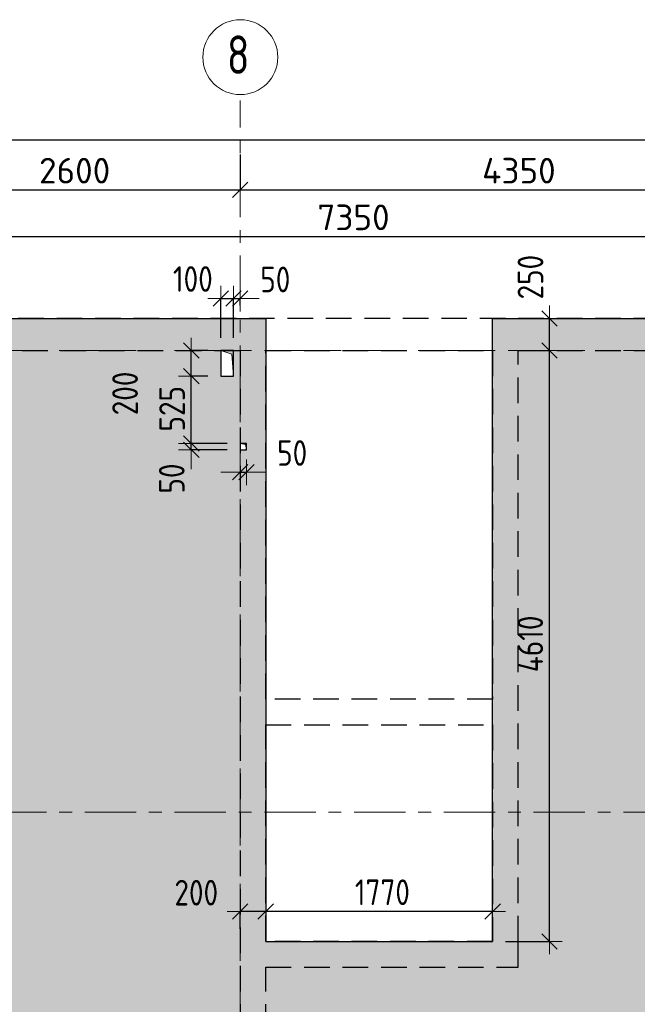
# Model space of a CAD drawing. Header units: metres. Extents: x -38 to 89, y -15 to 19.
# Tile 41 of 120: x 20 to 25, y 11 to 19. Entities that reach past the tile are written whole.
import ezdxf

# ---------------------------------------------------------------- set-up
doc = ezdxf.new("R2010")
doc.units = ezdxf.units.M
doc.header["$PDMODE"] = 65
for name, pattern in [('______11', [0.5, 0.4, -0.05, 0, -0.05]), ('______2', [0.27, 0.2, -0.07]), ('______5', [1.1, 0.8, -0.1, 0.1, -0.1])]:
    doc.linetypes.add(name, pattern=pattern)
for name, color, linetype, lineweight in [('XR$2$Осевая линия (1)', 7, '______5', 13), ('XR$2$Размерная линия (1)', 7, 'Continuous', 13), ('XR$3$Перекрытие (1)', 7, 'Continuous', 35), ('XR$4$Заливка', 7, 'Continuous', 13), ('XR$4$Перекрытие (1)', 7, 'Continuous', 35), ('XR$4$Размерная линия (1)', 7, 'Continuous', 13), ('XR$6$Стена (1)', 7, 'Continuous', 35)]:
    doc.layers.add(name, color=color, linetype=linetype, lineweight=lineweight)
doc.layers.add('XR$3$Макрос проема_ отверстия', color=7, linetype='Continuous', lineweight=13, true_color=0x2d2d2d)
doc.styles.add('ISOCPEUR', font='txt')
doc.dimstyles.new('DIMSTYLE_3', dxfattribs={"dimtxt": 0.2, "dimasz": 0.2, "dimexe": 0, "dimexo": 0, "dimgap": 0.1, "dimtad": 2, "dimdec": 0, "dimlfac": 1000, "dimrnd": 5, "dimzin": 12, "dimdsep": 46, "dimtxsty": 'ISOCPEUR', "dimblk1": 'ALL_ML_STRICH', "dimblk2": 'ALL_ML_STRICH', "dimsah": 1, "dimcen": 0, "dimclrd": 7, "dimclre": 256, "dimclrt": 7, "dimadec": 0, "dimazin": 0, "dimtfac": 1, "dimtdec": 0, "dimtix": 1, "dimtmove": 2, "dimatfit": 3, "dimfxl": 0, "dimtzin": 0, "dimlwd": 0, "dimlwe": -3, "dimarcsym": 0})
doc.dimstyles.new('DIMSTYLE_6', dxfattribs={"dimtxt": 0.2, "dimasz": 0.2, "dimexe": 0, "dimexo": 0, "dimgap": 0.1, "dimtad": 2, "dimdec": 0, "dimlfac": 1000, "dimrnd": 5, "dimzin": 12, "dimdsep": 46, "dimtxsty": 'ISOCPEUR', "dimblk1": 'ALL_ML_STRICH', "dimblk2": 'ALL_ML_STRICH', "dimsah": 1, "dimcen": 0, "dimclrd": 7, "dimclre": 256, "dimclrt": 7, "dimadec": 0, "dimazin": 0, "dimtfac": 1, "dimtdec": 0, "dimtix": 1, "dimtmove": 2, "dimatfit": 3, "dimfxl": 0, "dimtvp": 1.2, "dimtzin": 0, "dimlwd": 0, "dimlwe": -3, "dimarcsym": 0})

# ---------------------------------------------------------------- blocks, each defined once
blk = doc.blocks.new('ALL_ML_STRICH')
at = {"color": 0, "linetype": 'ByBlock', "lineweight": -2}
for p, q in [((0, -0.5), (0, 0.5)), ((-1, 0), (0.5, 0)), ((-0.3, -0.3), (0.3, 0.3))]:
    blk.add_line(p, q, dxfattribs=at)
blk = doc.blocks.new('*D19')
at = {"layer": 'DEFPOINTS', "color": 7, "linetype": 'Continuous', "lineweight": 13, "transparency": 33554687}
for p in [(0.5, 18.0429), (0.5, 17.9468), (61.6, 17.1197)]:
    blk.add_point(p, dxfattribs=at)
at = {"layer": 'XR$2$Размерная линия (1)', "color": 9, "linetype": 'Continuous', "lineweight": -2, "true_color": 0xc7c7c7, "transparency": 33554687}
for p, q in [((0.5, 17.9668), (0.5, 18.0429)), ((61.6, 17.1397), (61.6, 18.0429))]:
    blk.add_line(p, q, dxfattribs=at)
at = {"layer": 'XR$2$Размерная линия (1)', "color": 7, "linetype": 'Continuous', "lineweight": -2, "transparency": 33554687}
blk.add_line((0.5, 18.0429), (61.6, 18.0429), dxfattribs=at)
at = {"layer": 'XR$2$Размерная линия (1)', "color": 7, "linetype": 'Continuous', "lineweight": 13, "transparency": 33554687, "xscale": 0.2, "yscale": 0.2, "zscale": 0.2, "rotation": 180}
blk.add_blockref('ALL_ML_STRICH', (0.5, 18.0429), dxfattribs=at)
at = {"layer": 'XR$2$Размерная линия (1)', "color": 7, "linetype": 'Continuous', "lineweight": 13, "transparency": 33554687, "xscale": 0.2, "yscale": 0.2, "zscale": 0.2}
blk.add_blockref('ALL_ML_STRICH', (61.6, 18.0429), dxfattribs=at)
at = {"layer": 'XR$2$Размерная линия (1)', "color": 7, "linetype": 'Continuous', "lineweight": 13, "transparency": 33554687, "insert": (31.1, 18.1929), "char_height": 0.2, "width": 1, "attachment_point": 5, "style": 'ISOCPEUR'}
blk.add_mtext('\\A1;{61100}', dxfattribs=at)
blk = doc.blocks.new('*D24')
at = {"layer": 'DEFPOINTS', "color": 7, "linetype": 'Continuous', "lineweight": 13, "transparency": 33554687}
for p in [(19.08, 18.0574), (21.68, 17.949), (19.08, 17.6528)]:
    blk.add_point(p, dxfattribs=at)
at = {"layer": 'XR$2$Размерная линия (1)', "color": 9, "linetype": 'Continuous', "lineweight": -2, "true_color": 0xc7c7c7, "transparency": 33554687}
for p, q in [((19.08, 18.0374), (19.08, 17.6528)), ((21.68, 17.929), (21.68, 17.6528))]:
    blk.add_line(p, q, dxfattribs=at)
at = {"layer": 'XR$2$Размерная линия (1)', "color": 7, "linetype": 'Continuous', "lineweight": -2, "transparency": 33554687}
blk.add_line((19.08, 17.6528), (21.68, 17.6528), dxfattribs=at)
at = {"layer": 'XR$2$Размерная линия (1)', "color": 7, "linetype": 'Continuous', "lineweight": 13, "transparency": 33554687, "xscale": 0.2, "yscale": 0.2, "zscale": 0.2, "rotation": 180}
blk.add_blockref('ALL_ML_STRICH', (19.08, 17.6528), dxfattribs=at)
at = {"layer": 'XR$2$Размерная линия (1)', "color": 7, "linetype": 'Continuous', "lineweight": 13, "transparency": 33554687, "xscale": 0.2, "yscale": 0.2, "zscale": 0.2}
blk.add_blockref('ALL_ML_STRICH', (21.68, 17.6528), dxfattribs=at)
at = {"layer": 'XR$2$Размерная линия (1)', "color": 7, "linetype": 'Continuous', "lineweight": 13, "transparency": 33554687, "insert": (20.39, 17.8028), "char_height": 0.2, "width": 0.8, "attachment_point": 5, "style": 'ISOCPEUR'}
blk.add_mtext('\\A1;{2600}', dxfattribs=at)
blk = doc.blocks.new('*D25')
at = {"layer": 'DEFPOINTS', "color": 7, "linetype": 'Continuous', "lineweight": 13, "transparency": 33554687}
for p in [(21.68, 17.949), (26.03, 17.949), (21.68, 17.6528)]:
    blk.add_point(p, dxfattribs=at)
at = {"layer": 'XR$2$Размерная линия (1)', "color": 9, "linetype": 'Continuous', "lineweight": -2, "true_color": 0xc7c7c7, "transparency": 33554687}
for p, q in [((21.68, 17.929), (21.68, 17.6528)), ((26.03, 17.929), (26.03, 17.6528))]:
    blk.add_line(p, q, dxfattribs=at)
at = {"layer": 'XR$2$Размерная линия (1)', "color": 7, "linetype": 'Continuous', "lineweight": -2, "transparency": 33554687}
blk.add_line((21.68, 17.6528), (26.03, 17.6528), dxfattribs=at)
at = {"layer": 'XR$2$Размерная линия (1)', "color": 7, "linetype": 'Continuous', "lineweight": 13, "transparency": 33554687, "xscale": 0.2, "yscale": 0.2, "zscale": 0.2, "rotation": 180}
blk.add_blockref('ALL_ML_STRICH', (21.68, 17.6528), dxfattribs=at)
at = {"layer": 'XR$2$Размерная линия (1)', "color": 7, "linetype": 'Continuous', "lineweight": 13, "transparency": 33554687, "xscale": 0.2, "yscale": 0.2, "zscale": 0.2}
blk.add_blockref('ALL_ML_STRICH', (26.03, 17.6528), dxfattribs=at)
at = {"layer": 'XR$2$Размерная линия (1)', "color": 7, "linetype": 'Continuous', "lineweight": 13, "transparency": 33554687, "insert": (23.855, 17.8028), "char_height": 0.2, "width": 0.8, "attachment_point": 5, "style": 'ISOCPEUR'}
blk.add_mtext('\\A1;{4350}', dxfattribs=at)
blk = doc.blocks.new('Отображение проема', base_point=(-1.158, -49.309))
at = {"layer": 'XR$3$Макрос проема_ отверстия', "true_color": 0x000000, "transparency": 33554687}
blk.add_hatch(color=18, dxfattribs=at).paths.add_polyline_path([(-1.158, -50.109), (-1.045, -49.423), (-0.358, -49.309), (-1.158, -49.309)])
at = {"layer": 'XR$3$Макрос проема_ отверстия', "transparency": 33554687}
for p, q in [((-1.158, -50.109), (-1.158, -49.309)), ((-1.158, -49.309), (-0.358, -49.309)), ((-1.158, -50.109), (-1.045, -49.423)), ((-1.045, -49.423), (-0.358, -49.309))]:
    blk.add_line(p, q, dxfattribs=at)
blk = doc.blocks.new('*D501')
at = {"layer": 'DEFPOINTS', "color": 7, "linetype": 'Continuous', "lineweight": 13, "transparency": 33554687}
for p in [(18.88, 17.2887), (18.88, 16.65), (26.23, 16.65)]:
    blk.add_point(p, dxfattribs=at)
at = {"layer": 'XR$4$Размерная линия (1)', "color": 9, "linetype": 'Continuous', "lineweight": -2, "true_color": 0xc7c7c7, "transparency": 33554687}
for p, q in [((18.88, 16.75), (18.88, 17.2887)), ((26.23, 16.75), (26.23, 17.2887))]:
    blk.add_line(p, q, dxfattribs=at)
at = {"layer": 'XR$4$Размерная линия (1)', "color": 7, "linetype": 'Continuous', "lineweight": -2, "transparency": 33554687}
blk.add_line((18.88, 17.2887), (26.23, 17.2887), dxfattribs=at)
at = {"layer": 'XR$4$Размерная линия (1)', "color": 7, "linetype": 'Continuous', "lineweight": 13, "transparency": 33554687, "xscale": 0.2, "yscale": 0.2, "zscale": 0.2, "rotation": 180}
blk.add_blockref('ALL_ML_STRICH', (18.88, 17.2887), dxfattribs=at)
at = {"layer": 'XR$4$Размерная линия (1)', "color": 7, "linetype": 'Continuous', "lineweight": 13, "transparency": 33554687, "xscale": 0.2, "yscale": 0.2, "zscale": 0.2}
blk.add_blockref('ALL_ML_STRICH', (26.23, 17.2887), dxfattribs=at)
at = {"layer": 'XR$4$Размерная линия (1)', "color": 7, "linetype": 'Continuous', "lineweight": 13, "transparency": 33554687, "insert": (22.565, 17.4387), "char_height": 0.2, "width": 0.8, "attachment_point": 5, "style": 'ISOCPEUR'}
blk.add_mtext('\\A1;{7350}', dxfattribs=at)
blk = doc.blocks.new('*D569')
at = {"layer": 'DEFPOINTS', "color": 7, "linetype": 'Continuous', "lineweight": 13, "transparency": 33554687}
for p in [(23.8503, 16.4), (23.6503, 11.79), (24.0935, 11.79)]:
    blk.add_point(p, dxfattribs=at)
at = {"layer": 'XR$4$Размерная линия (1)', "color": 9, "linetype": 'Continuous', "lineweight": -2, "true_color": 0xc7c7c7, "transparency": 33554687}
for p, q in [((23.9503, 16.4), (24.0935, 16.4)), ((23.7503, 11.79), (24.0935, 11.79))]:
    blk.add_line(p, q, dxfattribs=at)
at = {"layer": 'XR$4$Размерная линия (1)', "color": 7, "linetype": 'Continuous', "lineweight": -2, "transparency": 33554687}
blk.add_line((24.0935, 11.79), (24.0935, 16.4), dxfattribs=at)
at = {"layer": 'XR$4$Размерная линия (1)', "color": 7, "linetype": 'Continuous', "lineweight": 13, "transparency": 33554687, "xscale": 0.2, "yscale": 0.2, "zscale": 0.2}
for p, rotation in [((24.0935, 16.4), 90), ((24.0935, 11.79), 270)]:
    blk.add_blockref('ALL_ML_STRICH', p, dxfattribs=dict(at, rotation=rotation))
at = {"layer": 'XR$4$Размерная линия (1)', "color": 7, "linetype": 'Continuous', "lineweight": 13, "transparency": 33554687, "insert": (23.9435, 14.1117), "char_height": 0.2, "width": 0.666667, "attachment_point": 5, "rotation": 90, "style": 'ISOCPEUR'}
blk.add_mtext('\\W0.83;\\A1;{4610}', dxfattribs=at)
blk = doc.blocks.new('*D570')
at = {"layer": 'DEFPOINTS', "color": 7, "linetype": 'Continuous', "lineweight": 13, "transparency": 33554687}
for p in [(23.8466, 16.65), (23.8503, 16.4), (24.0935, 16.4)]:
    blk.add_point(p, dxfattribs=at)
at = {"layer": 'XR$4$Размерная линия (1)', "color": 9, "linetype": 'Continuous', "lineweight": -2, "true_color": 0xc7c7c7, "transparency": 33554687}
for p, q in [((23.9466, 16.65), (24.0935, 16.65)), ((23.9503, 16.4), (24.0935, 16.4))]:
    blk.add_line(p, q, dxfattribs=at)
at = {"layer": 'XR$4$Размерная линия (1)', "color": 7, "linetype": 'Continuous', "lineweight": -2, "transparency": 33554687}
blk.add_line((24.0935, 16.4), (24.0935, 16.65), dxfattribs=at)
at = {"layer": 'XR$4$Размерная линия (1)', "color": 7, "linetype": 'Continuous', "lineweight": 13, "transparency": 33554687, "xscale": 0.2, "yscale": 0.2, "zscale": 0.2}
for p, rotation in [((24.0935, 16.65), 90), ((24.0935, 16.4), 270)]:
    blk.add_blockref('ALL_ML_STRICH', p, dxfattribs=dict(at, rotation=rotation))
at = {"layer": 'XR$4$Размерная линия (1)', "color": 7, "linetype": 'Continuous', "lineweight": 13, "transparency": 33554687, "insert": (23.9453, 16.9722), "char_height": 0.2, "width": 0.5, "attachment_point": 5, "rotation": 90, "style": 'ISOCPEUR'}
blk.add_mtext('\\W0.83;\\A1;{250}', dxfattribs=at)
blk = doc.blocks.new('*D571')
at = {"layer": 'DEFPOINTS', "color": 7, "linetype": 'Continuous', "lineweight": 13, "transparency": 33554687}
for p in [(21.88, 12.1688), (23.6503, 12.0242), (23.6503, 11.79)]:
    blk.add_point(p, dxfattribs=at)
at = {"layer": 'XR$4$Размерная линия (1)', "color": 9, "linetype": 'Continuous', "lineweight": -2, "true_color": 0xc7c7c7, "transparency": 33554687}
for p, q in [((21.88, 12.0688), (21.88, 12.0242)), ((23.6503, 11.89), (23.6503, 12.0242))]:
    blk.add_line(p, q, dxfattribs=at)
at = {"layer": 'XR$4$Размерная линия (1)', "color": 7, "linetype": 'Continuous', "lineweight": -2, "transparency": 33554687}
blk.add_line((23.6503, 12.0242), (21.88, 12.0242), dxfattribs=at)
at = {"layer": 'XR$4$Размерная линия (1)', "color": 7, "linetype": 'Continuous', "lineweight": 13, "transparency": 33554687, "xscale": 0.2, "yscale": 0.2, "zscale": 0.2}
for p, rotation in [((21.88, 12.0242), 180), ((23.6503, 12.0242), 360)]:
    blk.add_blockref('ALL_ML_STRICH', p, dxfattribs=dict(at, rotation=rotation))
at = {"layer": 'XR$4$Размерная линия (1)', "color": 7, "linetype": 'Continuous', "lineweight": 13, "transparency": 33554687, "insert": (22.7901, 12.1742), "char_height": 0.2, "width": 0.666667, "attachment_point": 5, "style": 'ISOCPEUR'}
blk.add_mtext('\\W0.83;\\A1;{1770}', dxfattribs=at)
blk = doc.blocks.new('*D572')
at = {"layer": 'DEFPOINTS', "color": 7, "linetype": 'Continuous', "lineweight": 13, "transparency": 33554687}
for p in [(21.88, 12.1688), (21.88, 12.0242), (21.68, 11.79)]:
    blk.add_point(p, dxfattribs=at)
at = {"layer": 'XR$4$Размерная линия (1)', "color": 9, "linetype": 'Continuous', "lineweight": -2, "true_color": 0xc7c7c7, "transparency": 33554687}
for p, q in [((21.88, 12.0688), (21.88, 12.0242)), ((21.68, 11.89), (21.68, 12.0242))]:
    blk.add_line(p, q, dxfattribs=at)
at = {"layer": 'XR$4$Размерная линия (1)', "color": 7, "linetype": 'Continuous', "lineweight": -2, "transparency": 33554687}
blk.add_line((21.88, 12.0242), (21.68, 12.0242), dxfattribs=at)
at = {"layer": 'XR$4$Размерная линия (1)', "color": 7, "linetype": 'Continuous', "lineweight": 13, "transparency": 33554687, "xscale": 0.2, "yscale": 0.2, "zscale": 0.2}
for p, rotation in [((21.68, 12.0242), 180), ((21.88, 12.0242), 360)]:
    blk.add_blockref('ALL_ML_STRICH', p, dxfattribs=dict(at, rotation=rotation))
at = {"layer": 'XR$4$Размерная линия (1)', "color": 7, "linetype": 'Continuous', "lineweight": 13, "transparency": 33554687, "insert": (21.3386, 12.1706), "char_height": 0.2, "width": 0.5, "attachment_point": 5, "style": 'ISOCPEUR'}
blk.add_mtext('\\W0.83;\\A1;{200}', dxfattribs=at)
blk = doc.blocks.new('*D577')
at = {"layer": 'DEFPOINTS', "color": 7, "linetype": 'Continuous', "lineweight": 13, "transparency": 33554687}
for p in [(21.68, 15.675), (21.3001, 15.625), (21.68, 15.625)]:
    blk.add_point(p, dxfattribs=at)
at = {"layer": 'XR$4$Размерная линия (1)', "color": 9, "linetype": 'Continuous', "lineweight": -2, "true_color": 0xc7c7c7, "transparency": 33554687}
for p, q in [((21.58, 15.675), (21.3001, 15.675)), ((21.58, 15.625), (21.3001, 15.625))]:
    blk.add_line(p, q, dxfattribs=at)
at = {"layer": 'XR$4$Размерная линия (1)', "color": 7, "linetype": 'Continuous', "lineweight": -2, "transparency": 33554687}
blk.add_line((21.3001, 15.625), (21.3001, 15.675), dxfattribs=at)
at = {"layer": 'XR$4$Размерная линия (1)', "color": 7, "linetype": 'Continuous', "lineweight": 13, "transparency": 33554687, "xscale": 0.2, "yscale": 0.2, "zscale": 0.2}
for p, rotation in [((21.3001, 15.625), 270), ((21.3001, 15.675), 90)]:
    blk.add_blockref('ALL_ML_STRICH', p, dxfattribs=dict(at, rotation=rotation))
at = {"layer": 'XR$4$Размерная линия (1)', "color": 7, "linetype": 'Continuous', "lineweight": 13, "transparency": 33554687, "insert": (21.1474, 15.4013), "char_height": 0.2, "width": 0.333333, "attachment_point": 5, "rotation": 90, "style": 'ISOCPEUR'}
blk.add_mtext('\\W0.83;\\A1;{50}', dxfattribs=at)
blk = doc.blocks.new('*D578')
at = {"layer": 'DEFPOINTS', "color": 7, "linetype": 'Continuous', "lineweight": 13, "transparency": 33554687}
for p in [(21.53, 16.2), (21.3001, 15.675), (21.68, 15.675)]:
    blk.add_point(p, dxfattribs=at)
at = {"layer": 'XR$4$Размерная линия (1)', "color": 9, "linetype": 'Continuous', "lineweight": -2, "true_color": 0xc7c7c7, "transparency": 33554687}
for p, q in [((21.43, 16.2), (21.3001, 16.2)), ((21.58, 15.675), (21.3001, 15.675))]:
    blk.add_line(p, q, dxfattribs=at)
at = {"layer": 'XR$4$Размерная линия (1)', "color": 7, "linetype": 'Continuous', "lineweight": -2, "transparency": 33554687}
blk.add_line((21.3001, 15.675), (21.3001, 16.2), dxfattribs=at)
at = {"layer": 'XR$4$Размерная линия (1)', "color": 7, "linetype": 'Continuous', "lineweight": 13, "transparency": 33554687, "xscale": 0.2, "yscale": 0.2, "zscale": 0.2}
for p, rotation in [((21.3001, 16.2), 90), ((21.3001, 15.675), 270)]:
    blk.add_blockref('ALL_ML_STRICH', p, dxfattribs=dict(at, rotation=rotation))
at = {"layer": 'XR$4$Размерная линия (1)', "color": 7, "linetype": 'Continuous', "lineweight": 13, "transparency": 33554687, "insert": (21.1501, 15.9459), "char_height": 0.2, "width": 0.5, "attachment_point": 5, "rotation": 90, "style": 'ISOCPEUR'}
blk.add_mtext('\\W0.83;\\A1;{525}', dxfattribs=at)
blk = doc.blocks.new('*D579')
at = {"layer": 'DEFPOINTS', "color": 7, "linetype": 'Continuous', "lineweight": 13, "transparency": 33554687}
for p in [(21.53, 16.4), (21.3001, 16.2), (21.53, 16.2)]:
    blk.add_point(p, dxfattribs=at)
at = {"layer": 'XR$4$Размерная линия (1)', "color": 9, "linetype": 'Continuous', "lineweight": -2, "true_color": 0xc7c7c7, "transparency": 33554687}
for p, q in [((21.43, 16.4), (21.3001, 16.4)), ((21.43, 16.2), (21.3001, 16.2))]:
    blk.add_line(p, q, dxfattribs=at)
at = {"layer": 'XR$4$Размерная линия (1)', "color": 7, "linetype": 'Continuous', "lineweight": -2, "transparency": 33554687}
blk.add_line((21.3001, 16.2), (21.3001, 16.4), dxfattribs=at)
at = {"layer": 'XR$4$Размерная линия (1)', "color": 7, "linetype": 'Continuous', "lineweight": 13, "transparency": 33554687, "xscale": 0.2, "yscale": 0.2, "zscale": 0.2}
for p, rotation in [((21.3001, 16.4), 90), ((21.3001, 16.2), 270)]:
    blk.add_blockref('ALL_ML_STRICH', p, dxfattribs=dict(at, rotation=rotation))
at = {"layer": 'XR$4$Размерная линия (1)', "color": 7, "linetype": 'Continuous', "lineweight": 13, "transparency": 33554687, "insert": (20.7835, 16.065), "char_height": 0.2, "width": 0.5, "attachment_point": 5, "rotation": 90, "style": 'ISOCPEUR'}
blk.add_mtext('\\W0.83;\\A1;{200}', dxfattribs=at)
blk = doc.blocks.new('*D580')
at = {"layer": 'DEFPOINTS', "color": 7, "linetype": 'Continuous', "lineweight": 13, "transparency": 33554687}
for p in [(21.53, 16.8051), (21.53, 16.4), (21.63, 16.4)]:
    blk.add_point(p, dxfattribs=at)
at = {"layer": 'XR$4$Размерная линия (1)', "color": 9, "linetype": 'Continuous', "lineweight": -2, "true_color": 0xc7c7c7, "transparency": 33554687}
for p, q in [((21.53, 16.5), (21.53, 16.8051)), ((21.63, 16.5), (21.63, 16.8051))]:
    blk.add_line(p, q, dxfattribs=at)
at = {"layer": 'XR$4$Размерная линия (1)', "color": 7, "linetype": 'Continuous', "lineweight": -2, "transparency": 33554687}
blk.add_line((21.53, 16.8051), (21.63, 16.8051), dxfattribs=at)
at = {"layer": 'XR$4$Размерная линия (1)', "color": 7, "linetype": 'Continuous', "lineweight": 13, "transparency": 33554687, "xscale": 0.2, "yscale": 0.2, "zscale": 0.2, "rotation": 180}
blk.add_blockref('ALL_ML_STRICH', (21.53, 16.8051), dxfattribs=at)
at = {"layer": 'XR$4$Размерная линия (1)', "color": 7, "linetype": 'Continuous', "lineweight": 13, "transparency": 33554687, "xscale": 0.2, "yscale": 0.2, "zscale": 0.2}
blk.add_blockref('ALL_ML_STRICH', (21.63, 16.8051), dxfattribs=at)
at = {"layer": 'XR$4$Размерная линия (1)', "color": 7, "linetype": 'Continuous', "lineweight": 13, "transparency": 33554687, "insert": (21.3121, 16.9578), "char_height": 0.2, "width": 0.5, "attachment_point": 5, "style": 'ISOCPEUR'}
blk.add_mtext('\\W0.83;\\A1;{100}', dxfattribs=at)
blk = doc.blocks.new('*D581')
at = {"layer": 'DEFPOINTS', "color": 7, "linetype": 'Continuous', "lineweight": 13, "transparency": 33554687}
for p in [(21.63, 16.8051), (21.68, 16.65), (21.63, 16.4)]:
    blk.add_point(p, dxfattribs=at)
at = {"layer": 'XR$4$Размерная линия (1)', "color": 9, "linetype": 'Continuous', "lineweight": -2, "true_color": 0xc7c7c7, "transparency": 33554687}
for p, q in [((21.63, 16.5), (21.63, 16.8051)), ((21.68, 16.75), (21.68, 16.8051))]:
    blk.add_line(p, q, dxfattribs=at)
at = {"layer": 'XR$4$Размерная линия (1)', "color": 7, "linetype": 'Continuous', "lineweight": -2, "transparency": 33554687}
blk.add_line((21.63, 16.8051), (21.68, 16.8051), dxfattribs=at)
at = {"layer": 'XR$4$Размерная линия (1)', "color": 7, "linetype": 'Continuous', "lineweight": 13, "transparency": 33554687, "xscale": 0.2, "yscale": 0.2, "zscale": 0.2}
blk.add_blockref('ALL_ML_STRICH', (21.68, 16.8051), dxfattribs=at)
at = {"layer": 'XR$4$Размерная линия (1)', "color": 7, "linetype": 'Continuous', "lineweight": 13, "transparency": 33554687, "xscale": 0.2, "yscale": 0.2, "zscale": 0.2, "rotation": 180}
blk.add_blockref('ALL_ML_STRICH', (21.63, 16.8051), dxfattribs=at)
at = {"layer": 'XR$4$Размерная линия (1)', "color": 7, "linetype": 'Continuous', "lineweight": 13, "transparency": 33554687, "insert": (21.955, 16.954), "char_height": 0.2, "width": 0.333333, "attachment_point": 5, "style": 'ISOCPEUR'}
blk.add_mtext('\\W0.83;\\A1;{50}', dxfattribs=at)
blk = doc.blocks.new('*D582')
at = {"layer": 'DEFPOINTS', "color": 7, "linetype": 'Continuous', "lineweight": 13, "transparency": 33554687}
for p in [(21.68, 15.625), (21.73, 15.625), (21.68, 15.4503)]:
    blk.add_point(p, dxfattribs=at)
at = {"layer": 'XR$4$Размерная линия (1)', "color": 9, "linetype": 'Continuous', "lineweight": -2, "true_color": 0xc7c7c7, "transparency": 33554687}
for p, q in [((21.68, 15.4503), (21.68, 15.4503)), ((21.73, 15.4503), (21.73, 15.4503))]:
    blk.add_line(p, q, dxfattribs=at)
at = {"layer": 'XR$4$Размерная линия (1)', "color": 7, "linetype": 'Continuous', "lineweight": -2, "transparency": 33554687}
blk.add_line((21.68, 15.4503), (21.73, 15.4503), dxfattribs=at)
at = {"layer": 'XR$4$Размерная линия (1)', "color": 7, "linetype": 'Continuous', "lineweight": 13, "transparency": 33554687, "xscale": 0.2, "yscale": 0.2, "zscale": 0.2}
blk.add_blockref('ALL_ML_STRICH', (21.73, 15.4503), dxfattribs=at)
at = {"layer": 'XR$4$Размерная линия (1)', "color": 7, "linetype": 'Continuous', "lineweight": 13, "transparency": 33554687, "xscale": 0.2, "yscale": 0.2, "zscale": 0.2, "rotation": 180}
blk.add_blockref('ALL_ML_STRICH', (21.68, 15.4503), dxfattribs=at)
at = {"layer": 'XR$4$Размерная линия (1)', "color": 7, "linetype": 'Continuous', "lineweight": 13, "transparency": 33554687, "insert": (22.0866, 15.6005), "char_height": 0.2, "width": 0.333333, "attachment_point": 5, "style": 'ISOCPEUR'}
blk.add_mtext('\\W0.83;\\A1;{50}', dxfattribs=at)

msp = doc.modelspace()

# ---------------------------------------------------------------- hatches: boundary and pattern name
at = {"layer": 'XR$4$Заливка', "linetype": 'Continuous', "lineweight": 13, "true_color": 0xf1f1f1, "transparency": 33554687}
h = msp.add_hatch(color=7, dxfattribs=at)
h.paths.add_polyline_path([(16.1, 14.59), (16.1, 16.65), (7.2, 16.65), (7.2, 15.4), (1.8, 15.4), (1.8, 16.65), (0.25, 16.65), (0.25, 14.05), (0.175, 14.05), (0.175, -0.25), (6.45, -0.25), (6.45, 0.95), (11.85, 0.95), (11.85, -0.25), (16.75, -0.25), (16.75, 0.95), (22.15, 0.95), (22.15, -0.25), (28.375, -0.25), (28.375, 1.2), (32.625, 1.2), (32.625, -0.25), (32.675, -0.25), (32.675, 16.65), (32.625, 16.65), (32.625, 15.4), (26.03, 15.4), (26.03, 16.65), (23.6503, 16.65), (23.6503, 11.79), (21.88, 11.79), (21.88, 16.65), (19.08, 16.65), (19.08, 14.59)])
h.paths.add_polyline_path([(27.93, 14.15), (28.13, 14.15), (28.13, 13.75), (27.93, 13.75)], flags=16)
h.paths.add_polyline_path([(28.33, 10), (28.33, 10.4), (28.53, 10.4), (28.53, 10)], flags=16)
h.paths.add_polyline_path([(28.33, 11.6), (28.53, 11.6), (28.53, 11.2), (28.33, 11.2)], flags=16)
h.paths.add_polyline_path([(28.33, 12.8), (28.53, 12.8), (28.53, 12.4), (28.33, 12.4)], flags=16)
h.paths.add_polyline_path([(21.68, 15.675), (21.73, 15.675), (21.73, 15.625), (21.68, 15.625)], flags=16)
h.paths.add_polyline_path([(21.63, 16.2), (21.53, 16.2), (21.53, 16.4), (21.63, 16.4)], flags=16)
h.paths.add_polyline_path([(1.3, 7.2), (1.3, 7.15), (1.25, 7.15), (1.25, 7.2)], flags=16)
h.paths.add_polyline_path([(30.3763, 5.6203), (30.3523, 5.6281), (30.3319, 5.643), (30.3171, 5.6634), (30.3093, 5.6874), (30.3093, 5.7126), (30.3171, 5.7366), (30.3319, 5.757), (30.3523, 5.7719), (30.3763, 5.7797), (30.4016, 5.7797), (30.4256, 5.7719), (30.446, 5.757), (30.4608, 5.7366), (30.4686, 5.7126), (30.4686, 5.6874), (30.4608, 5.6634), (30.446, 5.643), (30.4256, 5.6281), (30.4016, 5.6203)], flags=16)
h.paths.add_polyline_path([(1.3, 7.45), (1.3, 7.4), (1.25, 7.4), (1.25, 7.45)], flags=16)
h.paths.add_polyline_path([(12.75, 10.1), (12.7, 10.1), (12.7, 10.15), (12.75, 10.15)], flags=16)
h.paths.add_polyline_path([(12.75, 10.65), (12.7, 10.65), (12.7, 10.7), (12.75, 10.7)], flags=16)
h.paths.add_polyline_path([(29.87, 9.6), (29.87, 9.2), (29.67, 9.2), (29.67, 9.6)], flags=16)
h.paths.add_polyline_path([(32.05, 8.93), (32.45, 8.93), (32.45, 8.53), (32.05, 8.53)], flags=16)
h.paths.add_polyline_path([(32.25, 5.54), (32.45, 5.54), (32.45, 5.14), (32.25, 5.14)], flags=16)
h.paths.add_polyline_path([(32.25, 5.82), (32.45, 5.82), (32.45, 5.62), (32.25, 5.62)], flags=16)
h.paths.add_polyline_path([(4.4, 14.95), (4.2, 14.95), (4.2, 15.35), (4.4, 15.35)], flags=16)
h.paths.add_polyline_path([(4.8, 15.35), (4.8, 14.95), (4.6, 14.95), (4.6, 15.35)], flags=16)
h.paths.add_polyline_path([(12.475, 9.2), (12.125, 9.2), (12.125, 9.4), (12.475, 9.4)], flags=16)
h.paths.add_polyline_path([(4.94, 7.2), (4.94, 6.8), (4.54, 6.8), (4.54, 7.2)], flags=16)
h.paths.add_polyline_path([(14.0049, 9.3), (13.6049, 9.3), (13.6049, 9.7), (14.0049, 9.7)], flags=16)
h.paths.add_polyline_path([(14.25, 7.1), (13.85, 7.1), (13.85, 7.32), (14.25, 7.32)], flags=16)
h.paths.add_polyline_path([(19.35, 1), (19.15, 1), (19.15, 1.4), (19.35, 1.4)], flags=16)
h.paths.add_polyline_path([(19.35, 4.32), (19.3, 4.32), (19.3, 4.37), (19.35, 4.37)], flags=16)
h.paths.add_polyline_path([(19.75, 1), (19.55, 1), (19.55, 1.4), (19.75, 1.4)], flags=16)
h.paths.add_polyline_path([(21.45, 7.2), (21.45, 6.85), (21.25, 6.85), (21.25, 7.2)], flags=16)
h.paths.add_polyline_path([(21.65, 6.87), (21.65, 7.27), (22.05, 7.27), (22.05, 6.87)], flags=16)
h.paths.add_polyline_path([(19.35, 4.92), (19.35, 4.87), (19.3, 4.87), (19.3, 4.92)], flags=16)
h.paths.add_polyline_path([(22.795, 9.52), (23.295, 9.52), (23.295, 9.36), (22.795, 9.36)], flags=16)
h.paths.add_polyline_path([(19.325, 7.2), (19.325, 6.85), (19.125, 6.85), (19.125, 7.2)], flags=16)
h.paths.add_polyline_path([(16.17, 4.72), (16.17, 5.12), (16.57, 5.12), (16.57, 4.72)], flags=16)
h.paths.add_polyline_path([(22.58, 9.505), (22.58, 9.125), (21.88, 9.125), (21.88, 9.505)], flags=16)
h.paths.add_polyline_path([(8.85, 1), (8.85, 1.4), (9.05, 1.4), (9.05, 1)], flags=16)
h.paths.add_polyline_path([(9.25, 1.4), (9.45, 1.4), (9.45, 1), (9.25, 1)], flags=16)
h.paths.add_polyline_path([(23.445, 9.36), (23.445, 9.52), (23.715, 9.52), (23.715, 9.36)], flags=16)
h.paths.add_polyline_path([(23.8, 4.92), (23.85, 4.92), (23.85, 4.87), (23.8, 4.87)], flags=16)
h.paths.add_polyline_path([(25.98, 16.4), (25.98, 16.3), (25.78, 16.3), (25.78, 16.4)], flags=16)
h.paths.add_polyline_path([(26.233, 4.8037), (26.2181, 4.8241), (26.2103, 4.8481), (26.2103, 4.8733), (26.2181, 4.8973), (26.233, 4.9177), (26.2534, 4.9326), (26.2774, 4.9404), (26.3026, 4.9404), (26.3266, 4.9326), (26.347, 4.9177), (26.3619, 4.8973), (26.3697, 4.8733), (26.3697, 4.8481), (26.3619, 4.8241), (26.347, 4.8037), (26.3266, 4.7888), (26.3026, 4.781), (26.2774, 4.781), (26.2534, 4.7888)], flags=16)
h.paths.add_polyline_path([(25.85, 6.87), (25.85, 7.27), (26.25, 7.27), (26.25, 6.87)], flags=16)
h.paths.add_polyline_path([(23.85, 4.37), (23.85, 4.32), (23.8, 4.32), (23.8, 4.37)], flags=16)
h.paths.add_polyline_path([(26.23, 14.6), (26.43, 14.6), (26.43, 14.2), (26.23, 14.2)], flags=16)
h.paths.add_polyline_path([(5.73, 10.925), (5.73, 10.675), (5.48, 10.675), (5.48, 10.925)], flags=16)
h.paths.add_polyline_path([(6.1, 11.5), (6.3, 11.5), (6.3, 11.15), (6.1, 11.15)], flags=16)
h.paths.add_polyline_path([(6.02, 11.5), (6.02, 11.1), (5.62, 11.1), (5.62, 11.5)], flags=16)
h.paths.add_polyline_path([(5.2, 11.5), (5.4, 11.5), (5.4, 11.15), (5.2, 11.15)], flags=16)
h.paths.add_polyline_path([(7.7499, 11.775), (7.7499, 11.725), (7.6999, 11.725), (7.6999, 11.775)], flags=16)
h.paths.add_polyline_path([(12.1, 11.48), (12.1, 11.88), (12.5, 11.88), (12.5, 11.48)], flags=16)
h.paths.add_polyline_path([(26.23, 15.2), (26.43, 15.2), (26.43, 14.8), (26.23, 14.8)], flags=16)
h.paths.add_polyline_path([(26.23, 13), (26.23, 13.4), (26.43, 13.4), (26.43, 13)], flags=16)
h.paths.add_polyline_path([(26.23, 9.53), (26.63, 9.53), (26.63, 9.13), (26.23, 9.13)], flags=16)
h.paths.add_polyline_path([(23.625, 6.47), (23.625, 6.67), (23.825, 6.67), (23.825, 6.47)], flags=16)
h.paths.add_polyline_path([(23.51, 7.17), (23.91, 7.17), (23.91, 6.87), (23.51, 6.87)], flags=16)
h.paths.add_polyline_path([(21.6895, 4.8733), (21.6895, 4.8481), (21.6817, 4.8241), (21.6669, 4.8037), (21.6465, 4.7888), (21.6225, 4.781), (21.5973, 4.781), (21.5733, 4.7888), (21.5528, 4.8037), (21.538, 4.8241), (21.5302, 4.8481), (21.5302, 4.8733), (21.538, 4.8973), (21.5528, 4.9177), (21.5733, 4.9326), (21.5973, 4.9404), (21.6225, 4.9404), (21.6465, 4.9326), (21.6669, 4.9177), (21.6817, 4.8973)], flags=16)
h.paths.add_polyline_path([(28.33, 13.4), (28.53, 13.4), (28.53, 13), (28.33, 13)], flags=16)
h.paths.add_polyline_path([(13.85, 5.21), (13.85, 5.56), (14.05, 5.56), (14.05, 5.21)], flags=16)
h.paths.add_polyline_path([(13.65, 5.42), (13.65, 5.02), (13.25, 5.02), (13.25, 5.42)], flags=16)
h.paths.add_polyline_path([(13.85, 4.68), (13.85, 5.13), (14.1, 5.13), (14.1, 4.68)], flags=16)
h.paths.add_polyline_path([(13.65, 4.9), (13.65, 4.7), (13.3, 4.7), (13.3, 4.9)], flags=16)
h.paths.add_polyline_path([(16.46, 7.55), (16.46, 7.9), (16.66, 7.9), (16.66, 7.55)], flags=16)
h.paths.add_polyline_path([(11.4302, 5.0967), (11.438, 5.0727), (11.438, 5.0475), (11.4302, 5.0235), (11.4153, 5.003), (11.3949, 4.9882), (11.3709, 4.9804), (11.3457, 4.9804), (11.3217, 4.9882), (11.3013, 5.003), (11.2864, 5.0235), (11.2786, 5.0475), (11.2786, 5.0727), (11.2864, 5.0967), (11.3013, 5.1171), (11.3217, 5.132), (11.3457, 5.1398), (11.3709, 5.1398), (11.3949, 5.132), (11.4153, 5.1171)], flags=16)
h.paths.add_polyline_path([(9.25, 4.0881), (9.35, 4.0881), (9.35, 3.8881), (9.25, 3.8881)], flags=16)
h.paths.add_polyline_path([(8.3403, 3.521), (8.5403, 3.521), (8.5403, 3.421), (8.3403, 3.421)], flags=16)
h.paths.add_polyline_path([(15.37, 7.1), (15.37, 7.3), (15.57, 7.3), (15.57, 7.1)], flags=16)
h.paths.add_polyline_path([(17.11, 7.65), (17.11, 7.4), (16.86, 7.4), (16.86, 7.65)], flags=16)
h.paths.add_polyline_path([(16.37, 7.3), (16.57, 7.3), (16.57, 7.1), (16.37, 7.1)], flags=16)
h.paths.add_polyline_path([(13.65, 5.7), (13.65, 5.5), (13.3, 5.5), (13.3, 5.7)], flags=16)
h.paths.add_polyline_path([(28.33, 13.6), (28.33, 14), (28.53, 14), (28.53, 13.6)], flags=16)
h.paths.add_polyline_path([(9.275, 6.87), (9.325, 6.87), (9.325, 6.82), (9.275, 6.82)], flags=16)
h.paths.add_polyline_path([(16.86, 9.09), (16.86, 9.49), (17.26, 9.49), (17.26, 9.09)], flags=16)
h.paths.add_polyline_path([(12.7, 7.75), (12.9, 7.75), (12.9, 7.4), (12.7, 7.4)], flags=16)
h.paths.add_polyline_path([(9.275, 6.32), (9.325, 6.32), (9.325, 6.27), (9.275, 6.27)], flags=16)
h.paths.add_polyline_path([(17.5, 9.28), (17.5, 9.08), (17.3, 9.08), (17.3, 9.28)], flags=16)
h.paths.add_polyline_path([(16.86, 8.8), (16.86, 9), (17.21, 9), (17.21, 8.8)], flags=16)
h.paths.add_polyline_path([(18.38, 9.485), (18.63, 9.485), (18.63, 9.235), (18.38, 9.235)], flags=16)
h.paths.add_polyline_path([(8.7, 5.18), (8.7, 5.38), (9.05, 5.38), (9.05, 5.18)], flags=16)
h.paths.add_polyline_path([(28.53, 15.2), (28.53, 14.8), (28.33, 14.8), (28.33, 15.2)], flags=16)
h.paths.add_polyline_path([(4.265, 12.51), (4.265, 12.71), (4.365, 12.71), (4.365, 12.51)], flags=16)
h.paths.add_polyline_path([(4.635, 12.19), (4.735, 12.19), (4.735, 11.99), (4.635, 11.99)], flags=16)
h.paths.add_polyline_path([(7.1499, 11.725), (7.1499, 11.775), (7.1999, 11.775), (7.1999, 11.725)], flags=16)
h.paths.add_polyline_path([(18.68, 14.54), (18.88, 14.54), (18.88, 14.14), (18.68, 14.14)], flags=16)
h.paths.add_polyline_path([(28.33, 14.6), (28.53, 14.6), (28.53, 14.2), (28.33, 14.2)], flags=16)
h.paths.add_polyline_path([(0.535, 9.09), (0.635, 9.09), (0.635, 8.89), (0.535, 8.89)], flags=16)
h.paths.add_polyline_path([(26.23, 13.6), (26.23, 14), (26.43, 14), (26.43, 13.6)], flags=16)
h.paths.add_polyline_path([(0.535, 6.41), (0.635, 6.41), (0.635, 6.21), (0.535, 6.21)], flags=16)
h.paths.add_polyline_path([(7.815, 9.22), (7.815, 9.38), (8.475, 9.38), (8.475, 9.22)], flags=16)
h.paths.add_polyline_path([(0.7, 7.45), (0.75, 7.45), (0.75, 7.4), (0.7, 7.4)], flags=16)
h.paths.add_polyline_path([(8.645, 9.38), (9.115, 9.38), (9.115, 9.22), (8.645, 9.22)], flags=16)
h.paths.add_polyline_path([(0.75, 7.2), (0.75, 7.15), (0.7, 7.15), (0.7, 7.2)], flags=16)

# ---------------------------------------------------------------- linework, layer by layer
at = {"layer": 'XR$2$Осевая линия (1)', "color": 253, "linetype": '______11', "lineweight": 13, "true_color": 0xa0a0a0, "transparency": 33554687}
for p, q in [((21.68, 8.34), (21.68, 18.35)), ((-2.63, 16.4), (62.6, 16.4)), ((-2.63, 12.8), (62.6, 12.8))]:
    msp.add_line(p, q, dxfattribs=at)
at = {"layer": 'XR$2$Осевая линия (1)', "color": 7, "linetype": 'Continuous', "lineweight": 13, "transparency": 33554687}
msp.add_circle((21.6824, 18.6881), 0.2924, dxfattribs=at)
at = {"layer": 'XR$3$Перекрытие (1)', "color": 7, "linetype": 'Continuous', "lineweight": 13, "transparency": 33554687}
for p, q in [((21.88, 16.65), (18.88, 16.65)), ((21.88, 16.65), (21.88, 11.79)), ((23.6503, 11.79), (23.6503, 16.65)), ((26.23, 16.65), (23.6503, 16.65)), ((21.63, 16.4), (21.53, 16.4)), ((21.53, 16.4), (21.53, 16.2)), ((21.63, 16.2), (21.63, 16.4)), ((21.53, 16.2), (21.63, 16.2)), ((21.68, 15.675), (21.68, 15.625)), ((21.73, 15.675), (21.68, 15.675)), ((21.73, 15.625), (21.73, 15.675)), ((21.68, 15.625), (21.73, 15.625)), ((21.88, 11.79), (23.6503, 11.79))]:
    msp.add_line(p, q, dxfattribs=at)
at = {"layer": 'XR$4$Перекрытие (1)', "color": 7, "linetype": 'Continuous', "lineweight": 25, "transparency": 33554687}
for p, q in [((18.88, 16.65), (21.88, 16.65)), ((21.88, 16.65), (21.88, 11.79)), ((23.6503, 11.79), (23.6503, 16.65)), ((23.6503, 16.65), (26.23, 16.65)), ((21.53, 16.4), (21.53, 16.2)), ((21.63, 16.4), (21.53, 16.4)), ((21.63, 16.2), (21.63, 16.4)), ((21.53, 16.2), (21.63, 16.2)), ((21.68, 15.675), (21.68, 15.625)), ((21.73, 15.675), (21.68, 15.675)), ((21.73, 15.625), (21.73, 15.675)), ((21.68, 15.625), (21.73, 15.625)), ((21.88, 11.79), (23.6503, 11.79))]:
    msp.add_line(p, q, dxfattribs=at)
at = {"layer": 'XR$6$Стена (1)', "color": 253, "linetype": '______2', "lineweight": -3, "true_color": 0xa0a0a0, "transparency": 33554687}
for p, q in [((32.45, 16.65), (19.08, 16.65)), ((19.08, 16.4), (21.68, 16.4)), ((21.68, 16.4), (21.68, 10.8)), ((21.88, 13.68), (21.88, 16.4)), ((21.88, 16.4), (23.6503, 16.4)), ((23.6503, 16.4), (23.6503, 13.68)), ((23.8503, 11.79), (23.8503, 16.4)), ((23.8503, 16.4), (26.03, 16.4)), ((23.6503, 13.68), (21.88, 13.68)), ((21.88, 11.79), (21.88, 13.48)), ((21.88, 13.48), (23.6503, 13.48)), ((23.6503, 13.48), (23.6503, 11.79)), ((23.6503, 11.79), (21.88, 11.79)), ((23.8503, 11.71), (23.8503, 11.79)), ((23.8503, 11.59), (23.8503, 11.71)), ((21.88, 10.8), (21.88, 11.59)), ((21.88, 11.59), (23.8503, 11.59))]:
    msp.add_line(p, q, dxfattribs=at)

# ---------------------------------------------------------------- block references
at = {"layer": 'XR$3$Макрос проема_ отверстия', "transparency": 33554687, "xscale": -0.1250000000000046, "yscale": 0.2500000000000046}
msp.add_blockref('Отображение проема', (21.63, 16.4), dxfattribs=at)
at = {"layer": 'XR$3$Макрос проема_ отверстия', "transparency": 33554687, "xscale": 0.06249999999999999, "yscale": 0.06249999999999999, "rotation": 270}
msp.add_blockref('Отображение проема', (21.73, 15.675), dxfattribs=at)

# ---------------------------------------------------------------- texts
at = {"layer": 'XR$2$Осевая линия (1)', "color": 7, "linetype": 'Continuous', "lineweight": 13, "transparency": 33554687, "insert": (21.5774, 18.5576), "char_height": 0.3, "width": 0.326407, "attachment_point": 7, "style": 'ISOCPEUR'}
msp.add_mtext('\\W0.78;8', dxfattribs=at)

# ---------------------------------------------------------------- dimensions: what is measured, and where the dimension line sits
at = {"layer": 'XR$2$Размерная линия (1)', "color": 7, "linetype": 'Continuous', "lineweight": 13, "transparency": 33554687}
for base, p1, p2, picture, middle in [((61.6, 18.0429), (0.5, 17.9668), (61.6, 17.1397), '*D19', (31.1, 18.1929)), ((21.68, 17.6528), (19.08, 18.0374), (21.68, 17.929), '*D24', (20.39, 17.8028)), ((26.03, 17.6528), (21.68, 17.929), (26.03, 17.929), '*D25', (23.855, 17.8028))]:
    dim = msp.add_linear_dim(base=base, p1=p1, p2=p2, dimstyle='DIMSTYLE_3', override={"dimpost": '<>', "dimclrd": 7, "dimclre": 9, "dimclrt": 7, "dimlwd": 0, "dimlwe": 65533}, dxfattribs=at)
    dim.commit()
    dim.dimension.update_dxf_attribs({"geometry": picture, "text_midpoint": middle, "dimtype": 160})
at = {"layer": 'XR$4$Размерная линия (1)', "color": 7, "linetype": 'Continuous', "lineweight": 13, "transparency": 33554687}
for base, p1, p2, dimstyle, picture, middle in [((26.23, 17.2887), (18.88, 16.75), (26.23, 16.75), 'DIMSTYLE_3', '*D501', (22.565, 17.4387)), ((21.63, 16.8051), (21.53, 16.5), (21.63, 16.5), 'DIMSTYLE_6', '*D580', (21.3121, 16.9578)), ((21.68, 16.8051), (21.63, 16.5), (21.68, 16.75), 'DIMSTYLE_6', '*D581', (21.955, 16.954)), ((21.73, 15.4503), (21.68, 15.4503), (21.73, 15.4503), 'DIMSTYLE_6', '*D582', (22.0866, 15.6005))]:
    dim = msp.add_linear_dim(base=base, p1=p1, p2=p2, dimstyle=dimstyle, override={"dimpost": '<>', "dimclrd": 7, "dimclre": 9, "dimclrt": 7, "dimlwd": 0, "dimlwe": 65533}, dxfattribs=at)
    dim.commit()
    dim.dimension.update_dxf_attribs({"geometry": picture, "text_midpoint": middle, "dimtype": 160})
for base, p1, p2, angle, dimstyle, picture, middle in [((24.0935, 16.65), (23.9503, 16.4), (23.9466, 16.65), 90, 'DIMSTYLE_6', '*D570', (23.9453, 16.9722)), ((21.3001, 16.4), (21.43, 16.2), (21.43, 16.4), 90, 'DIMSTYLE_6', '*D579', (20.7835, 16.065)), ((24.0935, 16.4), (23.7503, 11.79), (23.9503, 16.4), 90, 'DIMSTYLE_3', '*D569', (23.9435, 14.1117)), ((21.3001, 16.2), (21.58, 15.675), (21.43, 16.2), 90, 'DIMSTYLE_3', '*D578', (21.1501, 15.9459)), ((21.3001, 15.675), (21.58, 15.625), (21.58, 15.675), 90, 'DIMSTYLE_6', '*D577', (21.1474, 15.4013)), ((21.68, 12.0242), (21.88, 12.0688), (21.68, 11.89), 180, 'DIMSTYLE_6', '*D572', (21.3386, 12.1706)), ((21.88, 12.0242), (23.6503, 11.89), (21.88, 12.0688), 180, 'DIMSTYLE_3', '*D571', (22.7901, 12.1742))]:
    dim = msp.add_linear_dim(base=base, p1=p1, p2=p2, angle=angle, dimstyle=dimstyle, override={"dimpost": '<>', "dimclrd": 7, "dimclre": 9, "dimclrt": 7, "dimlwd": 0, "dimlwe": 65533}, dxfattribs=at)
    dim.commit()
    dim.dimension.update_dxf_attribs({"geometry": picture, "text_midpoint": middle, "dimtype": 160})

doc.saveas('drawing.dxf')
